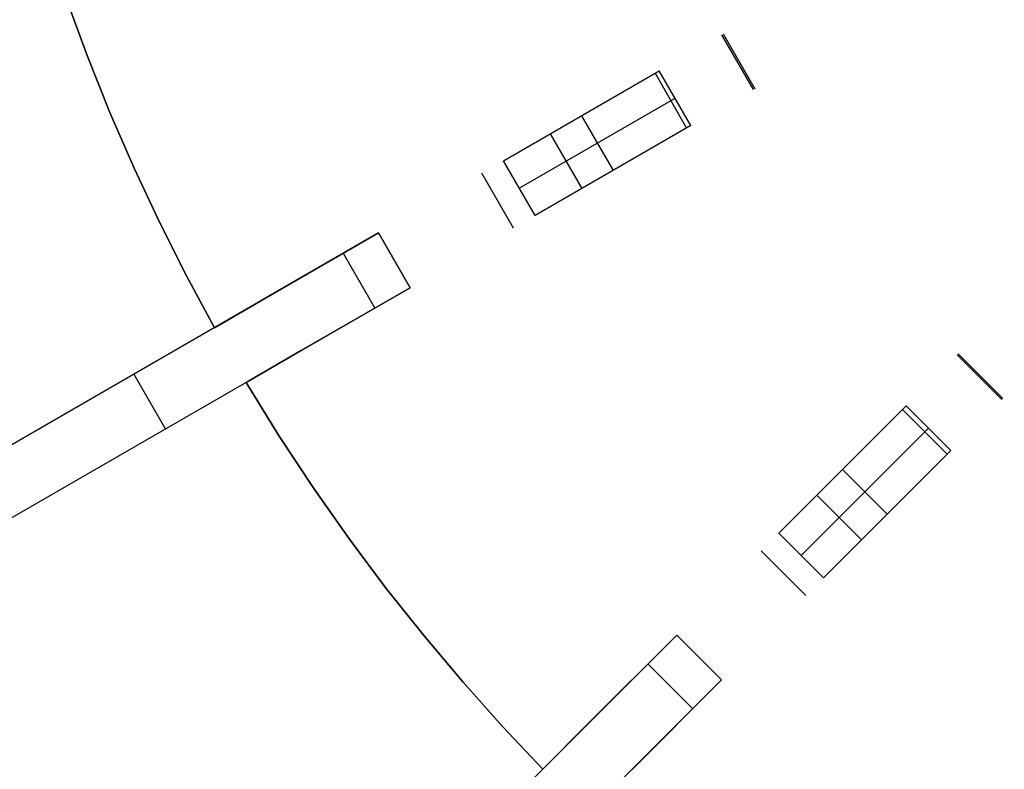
# Model space of a CAD drawing. Header units: millimetres. Extents: x 219 to 1209, y -2752 to -1762.
# Tile 3 of 27: x 328 to 515, y -2536 to -2393. Entities that reach past the tile are written whole.
import ezdxf

# ---------------------------------------------------------------- set-up
doc = ezdxf.new("R2010")
doc.units = ezdxf.units.MM

msp = doc.modelspace()

# ---------------------------------------------------------------- linework, layer by layer
at = {"extrusion": (-2.5e-05, 3.29131e-06, 1)}
msp.add_lwpolyline([(914.11, -2257.15), (913.98, -2264.09), (913.62, -2271.03), (913.02, -2277.95), (912.18, -2284.84), (911.1, -2291.7), (909.78, -2298.52), (908.22, -2305.29), (906.44, -2312), (904.42, -2318.65), (902.17, -2325.22), (899.69, -2331.7), (896.99, -2338.1), (894.07, -2344.4), (890.93, -2350.6), (887.58, -2356.68), (884.02, -2362.65), (880.25, -2368.48), (876.29, -2374.18), (872.12, -2379.74), (867.77, -2385.16), (863.23, -2390.42), (858.52, -2395.51), (853.63, -2400.44), (848.57, -2405.2), (843.34, -2409.78), (837.97, -2414.18), (832.44, -2418.38), (826.77, -2422.39), (820.96, -2426.21), (815.03, -2429.81), (808.97, -2433.22), (802.8, -2436.4), (796.53, -2439.37), (790.15, -2442.13), (783.68, -2444.66), (777.13, -2446.96), (770.5, -2449.03), (763.8, -2450.87), (757.05, -2452.48), (750.24, -2453.86), (743.39, -2454.99), (736.5, -2455.89), (729.58, -2456.55), (722.65, -2456.96), (715.71, -2457.14), (708.76, -2457.08), (701.82, -2456.77), (694.9, -2456.22), (688, -2455.44), (681.13, -2454.41), (674.3, -2453.15), (667.52, -2451.65), (660.8, -2449.91), (654.13, -2447.94), (647.55, -2445.75), (641.04, -2443.32), (634.62, -2440.67), (628.29, -2437.8), (622.07, -2434.71), (615.96, -2431.41), (609.97, -2427.9), (604.1, -2424.18), (598.37, -2420.26), (592.78, -2416.14), (587.33, -2411.83), (582.04, -2407.34), (576.9, -2402.66), (571.93, -2397.81), (567.13, -2392.79), (562.51, -2387.6), (558.07, -2382.26), (553.82, -2376.77), (549.77, -2371.13), (545.91, -2365.36), (542.25, -2359.45), (538.8, -2353.42), (535.57, -2347.28), (532.54, -2341.02), (529.74, -2334.67), (527.16, -2328.22), (524.81, -2321.69), (522.68, -2315.08), (520.78, -2308.39), (519.12, -2301.65), (517.69, -2294.85), (516.5, -2288.01), (515.55, -2281.13), (514.84, -2274.22), (514.36, -2267.29), (514.13, -2260.35), (514.14, -2253.41), (514.39, -2246.47), (514.88, -2239.54), (515.61, -2232.63), (516.58, -2225.75), (517.79, -2218.91), (519.24, -2212.12), (520.92, -2205.38)], dxfattribs=at)
at = {"extrusion": (2.5e-05, -3.29131e-06, 1)}
msp.add_lwpolyline([(520.93, -2205.38), (519.25, -2212.12), (517.81, -2218.92), (516.6, -2225.76), (515.63, -2232.63), (514.9, -2239.54), (514.4, -2246.47), (514.15, -2253.41), (514.14, -2260.35), (514.38, -2267.3), (514.85, -2274.22), (515.56, -2281.13), (516.51, -2288.01), (517.71, -2294.86), (519.13, -2301.65), (520.8, -2308.4), (522.69, -2315.08), (524.82, -2321.69), (527.17, -2328.22), (529.75, -2334.67), (532.56, -2341.03), (535.58, -2347.28), (538.82, -2353.42), (542.26, -2359.45), (545.92, -2365.36), (549.78, -2371.13), (553.84, -2376.77), (558.09, -2382.26), (562.52, -2387.61), (567.15, -2392.79), (571.94, -2397.81), (576.91, -2402.66), (582.05, -2407.34), (587.34, -2411.84), (592.79, -2416.14), (598.38, -2420.26), (604.12, -2424.18), (609.98, -2427.9), (615.98, -2431.41), (622.09, -2434.71), (628.31, -2437.8), (634.63, -2440.67), (641.05, -2443.32), (647.56, -2445.75), (654.15, -2447.95), (660.81, -2449.91), (667.53, -2451.65), (674.31, -2453.15), (681.14, -2454.41), (688.01, -2455.44), (694.91, -2456.22), (701.84, -2456.77), (708.78, -2457.08), (715.72, -2457.14), (722.66, -2456.97), (729.6, -2456.55), (736.51, -2455.89), (743.4, -2454.99), (750.25, -2453.86), (757.06, -2452.48), (763.82, -2450.88), (770.51, -2449.03), (777.14, -2446.96), (783.69, -2444.66), (790.16, -2442.13), (796.54, -2439.38), (802.82, -2436.4), (808.99, -2433.22), (815.04, -2429.82), (820.98, -2426.21), (826.78, -2422.4), (832.45, -2418.38), (837.98, -2414.18), (843.36, -2409.78), (848.58, -2405.2), (853.64, -2400.45), (858.53, -2395.52), (863.25, -2390.42), (867.78, -2385.16), (872.14, -2379.75), (876.3, -2374.19), (880.26, -2368.48), (884.03, -2362.65), (887.59, -2356.69), (890.94, -2350.6), (894.08, -2344.41), (897, -2338.11), (899.7, -2331.71), (902.18, -2325.22), (904.43, -2318.65), (906.45, -2312), (908.24, -2305.29), (909.79, -2298.52), (911.11, -2291.7), (912.19, -2284.84), (913.03, -2277.95), (913.64, -2271.03), (914, -2264.09), (914.12, -2257.15)], dxfattribs=at)
for points in [[(329.34, -2366.46), (332.79, -2377.94), (336.54, -2389.21), (340.59, -2400.26), (344.92, -2411.08), (349.51, -2421.67), (354.36, -2432.01), (359.44, -2442.1), (364.74, -2451.93)], [(329.34, -2366.46), (332.79, -2377.94), (336.54, -2389.21), (340.59, -2400.26), (344.92, -2411.08), (349.51, -2421.67), (354.36, -2432.01), (359.44, -2442.1), (364.74, -2451.93)], [(364.74, -2451.93), (359.44, -2442.1), (354.36, -2432.01), (349.51, -2421.67), (344.92, -2411.08), (340.59, -2400.26), (336.54, -2389.21), (332.79, -2377.94), (329.34, -2366.46)], [(329.34, -2366.46), (332.79, -2377.94), (336.54, -2389.21), (340.59, -2400.26), (344.92, -2411.08), (349.51, -2421.67), (354.36, -2432.01), (359.44, -2442.1), (364.74, -2451.93)], [(364.74, -2451.93), (359.44, -2442.1), (354.36, -2432.01), (349.51, -2421.67), (344.92, -2411.08), (340.59, -2400.26), (336.54, -2389.21), (332.79, -2377.94), (329.34, -2366.46)], [(364.74, -2451.93), (359.44, -2442.1), (354.36, -2432.01), (349.51, -2421.67), (344.92, -2411.08), (340.59, -2400.26), (336.54, -2389.21), (332.79, -2377.94), (329.34, -2366.46)], [(467.04, -2406.72), (461.04, -2396.33)], [(461.31, -2396.18), (467.31, -2406.57)], [(419.61, -2420.25), (449.18, -2403.18)], [(448.36, -2403.65), (454.36, -2414.04)], [(455.18, -2413.57), (449.18, -2403.18)], [(422.61, -2425.45), (452.18, -2408.37)], [(434.4, -2411.71), (440.4, -2422.11)], [(455.18, -2413.57), (425.61, -2430.64)], [(428.46, -2415.14), (434.46, -2425.53)], [(425.61, -2430.64), (419.61, -2420.25)], [(421.52, -2433.01), (415.52, -2422.61)], [(395.88, -2433.95), (295.02, -2492.18)], [(375.09, -2445.95), (395.88, -2433.95)], [(395.88, -2433.95), (375.09, -2445.95)], [(375.09, -2445.95), (395.88, -2433.95)], [(375.09, -2445.95), (395.88, -2433.95)], [(401.88, -2444.34), (395.88, -2433.95)], [(401.88, -2444.34), (395.88, -2433.95)], [(401.88, -2444.34), (395.88, -2433.95)], [(401.88, -2444.34), (395.88, -2433.95)], [(401.88, -2444.34), (395.88, -2433.95)], [(401.88, -2444.34), (395.88, -2433.95)], [(395.88, -2433.95), (401.88, -2444.34)], [(395.88, -2433.95), (401.88, -2444.34)], [(395.88, -2433.95), (401.88, -2444.34)], [(389.2, -2437.81), (395.2, -2448.2)], [(401.88, -2444.34), (301.02, -2502.57)], [(364.74, -2451.93), (375.09, -2445.95)], [(375.09, -2445.95), (364.74, -2451.93)], [(364.74, -2451.93), (375.09, -2445.95)], [(364.74, -2451.93), (375.09, -2445.95)], [(401.88, -2444.34), (381.09, -2456.34)], [(381.09, -2456.34), (401.88, -2444.34)], [(381.09, -2456.34), (401.88, -2444.34)], [(401.88, -2444.34), (381.09, -2456.34)], [(381.09, -2456.34), (370.74, -2462.32)], [(370.74, -2462.32), (381.09, -2456.34)], [(370.74, -2462.32), (381.09, -2456.34)], [(381.09, -2456.34), (370.74, -2462.32)], [(514.17, -2465.57), (505.69, -2457.09)], [(505.9, -2456.87), (514.39, -2465.36)], [(349.44, -2460.77), (355.44, -2471.16)], [(370.74, -2462.32), (377.04, -2472.52), (383.59, -2482.43), (390.36, -2492.06), (397.34, -2501.39), (404.52, -2510.43), (411.87, -2519.16), (419.39, -2527.59), (427.06, -2535.72)], [(370.74, -2462.32), (377.04, -2472.52), (383.59, -2482.43), (390.36, -2492.06), (397.34, -2501.39), (404.52, -2510.43), (411.87, -2519.16), (419.39, -2527.59), (427.06, -2535.72)], [(427.06, -2535.72), (419.39, -2527.59), (411.87, -2519.16), (404.52, -2510.43), (397.34, -2501.39), (390.36, -2492.06), (383.59, -2482.43), (377.04, -2472.52), (370.74, -2462.32)], [(370.74, -2462.32), (377.04, -2472.52), (383.59, -2482.43), (390.36, -2492.06), (397.34, -2501.39), (404.52, -2510.43), (411.87, -2519.16), (419.39, -2527.59), (427.06, -2535.72)], [(427.06, -2535.72), (419.39, -2527.59), (411.87, -2519.16), (404.52, -2510.43), (397.34, -2501.39), (390.36, -2492.06), (383.59, -2482.43), (377.04, -2472.52), (370.74, -2462.32)], [(427.06, -2535.72), (419.39, -2527.59), (411.87, -2519.16), (404.52, -2510.43), (397.34, -2501.39), (390.36, -2492.06), (383.59, -2482.43), (377.04, -2472.52), (370.74, -2462.32)], [(471.86, -2490.91), (496, -2466.77)], [(495.34, -2467.44), (503.82, -2475.92)], [(504.49, -2475.25), (496, -2466.77)], [(476.1, -2495.16), (500.25, -2471.01)], [(504.49, -2475.25), (480.35, -2499.4)], [(483.93, -2478.84), (492.42, -2487.33)], [(479.09, -2483.69), (487.57, -2492.17)], [(480.35, -2499.4), (471.86, -2490.91)], [(477, -2502.74), (468.52, -2494.26)], [(452.48, -2510.29), (370.13, -2592.64)], [(435.51, -2527.26), (452.48, -2510.29)], [(452.48, -2510.29), (435.51, -2527.26)], [(435.51, -2527.26), (452.48, -2510.29)], [(435.51, -2527.26), (452.48, -2510.29)], [(460.97, -2518.78), (452.48, -2510.29)], [(460.97, -2518.78), (452.48, -2510.29)], [(460.97, -2518.78), (452.48, -2510.29)], [(460.97, -2518.78), (452.48, -2510.29)], [(460.97, -2518.78), (452.48, -2510.29)], [(460.97, -2518.78), (452.48, -2510.29)], [(452.48, -2510.29), (460.97, -2518.78)], [(452.48, -2510.29), (460.97, -2518.78)], [(452.48, -2510.29), (460.97, -2518.78)], [(447.03, -2515.75), (455.51, -2524.23)], [(460.97, -2518.78), (378.62, -2601.13)], [(460.97, -2518.78), (444, -2535.75)], [(444, -2535.75), (460.97, -2518.78)], [(444, -2535.75), (460.97, -2518.78)], [(460.97, -2518.78), (444, -2535.75)], [(427.06, -2535.72), (435.51, -2527.26)], [(435.51, -2527.26), (427.06, -2535.72)], [(427.06, -2535.72), (435.51, -2527.26)], [(427.06, -2535.72), (435.51, -2527.26)]]:
    msp.add_lwpolyline(points)
at = {"extrusion": (-0.231455, 0.935414, -0.267261)}
for points in [[(200.33, -876.1), (83.87, -750.31)], [(198.66, -877.64), (82.21, -751.85)], [(80.55, -753.39), (197, -879.18)]]:
    msp.add_lwpolyline(points, dxfattribs=at)
at = {"extrusion": (-0.283824, 0.921418, -0.265392)}
for points in [[(230.86, -644.75), (460.52, -842.62)], [(229.53, -646.3), (459.18, -844.17)], [(457.84, -845.72), (228.19, -647.86)]]:
    msp.add_lwpolyline(points, dxfattribs=at)
at = {"extrusion": (-0.01882, 0.994582, 0.102238)}
for points in [[(-415.62, -547.97), (-349.76, -192.11)], [(-418.52, -547.43), (-352.66, -191.57)], [(-355.56, -191.04), (-421.43, -546.89)]]:
    msp.add_lwpolyline(points, dxfattribs=at)
at = {"extrusion": (-0.5, 0.866025, 2.60277e-14)}
msp.add_lwpolyline([(812.59, -814.9), (812.11, -814.9), (811.63, -814.87), (811.15, -814.83), (810.67, -814.77), (810.2, -814.7), (809.73, -814.61), (809.26, -814.5), (808.8, -814.38), (808.34, -814.24), (807.89, -814.09), (807.44, -813.92), (806.99, -813.74), (806.56, -813.54), (806.13, -813.33), (805.71, -813.1), (805.29, -812.86), (804.89, -812.6), (804.49, -812.33), (804.11, -812.05), (803.73, -811.75), (803.36, -811.44), (803.01, -811.12), (802.67, -810.78), (802.33, -810.44), (802.01, -810.08), (801.71, -809.71), (801.41, -809.34), (801.13, -808.95), (800.86, -808.55), (800.6, -808.15), (800.36, -807.73), (800.14, -807.31), (799.92, -806.88), (799.73, -806.44), (799.55, -806), (799.38, -805.55), (799.23, -805.1), (799.09, -804.64), (798.97, -804.17), (798.87, -803.7), (798.78, -803.23), (798.71, -802.76), (798.65, -802.28), (798.61, -801.81), (798.59, -801.33), (798.59, -800.85), (798.6, -800.37), (798.62, -799.89), (798.66, -799.41), (798.72, -798.94), (798.8, -798.46), (798.89, -797.99)], dxfattribs=at)
at = {"extrusion": (-0.5, 0.866025, 5.97874e-15)}
msp.add_lwpolyline([(812.59, -814.9), (812.11, -814.9), (811.63, -814.87), (811.15, -814.83), (810.67, -814.77), (810.2, -814.7), (809.73, -814.61), (809.26, -814.5), (808.8, -814.38), (808.34, -814.24), (807.89, -814.09), (807.44, -813.92), (806.99, -813.74), (806.56, -813.54), (806.13, -813.33), (805.71, -813.1), (805.29, -812.86), (804.89, -812.6), (804.49, -812.33), (804.11, -812.05), (803.73, -811.75), (803.36, -811.44), (803.01, -811.12), (802.67, -810.78), (802.33, -810.44), (802.01, -810.08), (801.71, -809.71), (801.41, -809.34), (801.13, -808.95), (800.86, -808.55), (800.6, -808.15), (800.36, -807.73), (800.14, -807.31), (799.92, -806.88), (799.73, -806.44), (799.55, -806), (799.38, -805.55), (799.23, -805.1), (799.09, -804.64), (798.97, -804.17), (798.87, -803.7), (798.78, -803.23), (798.71, -802.76), (798.65, -802.28), (798.61, -801.81), (798.59, -801.33), (798.59, -800.85), (798.6, -800.37), (798.62, -799.89), (798.66, -799.41), (798.72, -798.94), (798.8, -798.46), (798.89, -797.99)], dxfattribs=at)
at = {"extrusion": (-0.5, 0.866025, 2.27652e-14)}
msp.add_lwpolyline([(798.89, -797.99), (798.8, -798.46), (798.72, -798.94), (798.66, -799.41), (798.62, -799.89), (798.6, -800.37), (798.59, -800.85), (798.59, -801.33), (798.61, -801.81), (798.65, -802.28), (798.71, -802.76), (798.78, -803.23), (798.87, -803.7), (798.97, -804.17), (799.09, -804.64), (799.23, -805.1), (799.38, -805.55), (799.55, -806), (799.73, -806.44), (799.92, -806.88), (800.14, -807.31), (800.36, -807.73), (800.6, -808.15), (800.86, -808.55), (801.13, -808.95), (801.41, -809.34), (801.71, -809.71), (802.01, -810.08), (802.33, -810.44), (802.67, -810.78), (803.01, -811.12), (803.36, -811.44), (803.73, -811.75), (804.11, -812.05), (804.49, -812.33), (804.89, -812.6), (805.29, -812.86), (805.71, -813.1), (806.13, -813.33), (806.56, -813.54), (806.99, -813.74), (807.44, -813.92), (807.89, -814.09), (808.34, -814.24), (808.8, -814.38), (809.26, -814.5), (809.73, -814.61), (810.2, -814.7), (810.67, -814.77), (811.15, -814.83), (811.63, -814.87), (812.11, -814.9), (812.59, -814.9)], dxfattribs=at)
at = {"extrusion": (-0.5, 0.866025, -2.03398e-15)}
msp.add_lwpolyline([(851.46, -811.53), (851.4, -811.69), (851.33, -811.85), (851.26, -812.01), (851.19, -812.17), (851.11, -812.32), (851.02, -812.47), (850.93, -812.61), (850.84, -812.76), (850.74, -812.9), (850.63, -813.03), (850.52, -813.16), (850.41, -813.29), (850.29, -813.42), (850.16, -813.54), (850.04, -813.65), (849.91, -813.77), (849.77, -813.87), (849.63, -813.97), (849.49, -814.07), (849.35, -814.16), (849.2, -814.25), (849.05, -814.33), (848.89, -814.41), (848.74, -814.48), (848.58, -814.55), (848.42, -814.61), (848.25, -814.67), (848.09, -814.72), (847.92, -814.76), (847.76, -814.8), (847.59, -814.83), (847.42, -814.86), (847.25, -814.88), (847.07, -814.89), (846.9, -814.9), (846.73, -814.9)], dxfattribs=at)
at = {"extrusion": (-0.046517, 0.986662, 0.155996)}
for points in [[(-165.36, 27.66), (-300.97, -421.05)], [(-168.11, 28.49), (-303.72, -420.21)], [(-306.47, -419.38), (-170.86, 29.32)]]:
    msp.add_lwpolyline(points, dxfattribs=at)
at = {"extrusion": (-0.5, 0.866025, 2.07623e-13)}
msp.add_lwpolyline([(851.46, -811.53), (851.4, -811.69), (851.33, -811.85), (851.26, -812.01), (851.19, -812.17), (851.11, -812.32), (851.02, -812.47), (850.93, -812.61), (850.84, -812.76), (850.74, -812.9), (850.63, -813.03), (850.52, -813.16), (850.41, -813.29), (850.29, -813.42), (850.16, -813.54), (850.04, -813.65), (849.91, -813.77), (849.77, -813.87), (849.63, -813.97), (849.49, -814.07), (849.35, -814.16), (849.2, -814.25), (849.05, -814.33), (848.89, -814.41), (848.74, -814.48), (848.58, -814.55), (848.42, -814.61), (848.25, -814.67), (848.09, -814.72), (847.92, -814.76), (847.76, -814.8), (847.59, -814.83), (847.42, -814.86), (847.25, -814.88), (847.07, -814.89), (846.9, -814.9), (846.73, -814.9)], dxfattribs=at)
at = {"extrusion": (-0.288675, 0.866025, -0.408248)}
for points in [[(364.56, -1238.33), (256.15, -1105.55)], [(361.88, -1240.52), (253.47, -1107.74)], [(250.78, -1109.93), (359.19, -1242.71)]]:
    msp.add_lwpolyline(points, dxfattribs=at)
at = {"extrusion": (1, 0, 0)}
for points in [[(-2427.81, -82.31), (-2427.81, -215.22)], [(-2427.81, -501.79), (-2427.81, -781.35)], [(-2433.95, -255), (-2433.95, -227.5)], [(-2433.95, -377), (-2433.95, -267)], [(-2433.95, -444), (-2433.95, -389)], [(-2438.2, -82.31), (-2438.2, -215.22)], [(-2438.2, -501.79), (-2438.2, -781.35)], [(-2439.15, -255), (-2439.15, -227.5)], [(-2439.15, -377), (-2439.15, -267)], [(-2439.15, -444), (-2439.15, -389)], [(-2444.34, -227.5), (-2444.34, -255)], [(-2444.34, -267), (-2444.34, -377)], [(-2444.34, -389), (-2444.34, -444)], [(-2451.93, -255), (-2451.93, -267)], [(-2451.93, -377), (-2451.93, -389)], [(-2462.32, -255), (-2462.32, -267)], [(-2462.32, -377), (-2462.32, -389)], [(-2501.61, -82.31), (-2501.61, -215.22)], [(-2501.61, -501.79), (-2501.61, -781.35)], [(-2510.29, -255), (-2510.29, -227.5)], [(-2510.29, -377), (-2510.29, -267)], [(-2510.29, -444), (-2510.29, -389)], [(-2510.09, -82.31), (-2510.09, -215.22)], [(-2510.09, -501.79), (-2510.09, -781.35)], [(-2514.53, -255), (-2514.53, -227.5)], [(-2514.53, -377), (-2514.53, -267)], [(-2514.53, -444), (-2514.53, -389)], [(-2518.78, -227.5), (-2518.78, -255)], [(-2518.78, -267), (-2518.78, -377)], [(-2518.78, -389), (-2518.78, -444)], [(-2535.72, -255), (-2535.72, -267)], [(-2535.72, -377), (-2535.72, -389)]]:
    msp.add_lwpolyline(points, dxfattribs=at)
at = {"extrusion": (-0.5, 0.866025, 3.40187e-14)}
msp.add_lwpolyline([(846.73, -814.9), (846.9, -814.9), (847.07, -814.89), (847.25, -814.88), (847.42, -814.86), (847.59, -814.83), (847.76, -814.8), (847.92, -814.76), (848.09, -814.72), (848.25, -814.67), (848.42, -814.61), (848.58, -814.55), (848.74, -814.48), (848.89, -814.41), (849.05, -814.33), (849.2, -814.25), (849.35, -814.16), (849.49, -814.07), (849.63, -813.97), (849.77, -813.87), (849.91, -813.77), (850.04, -813.65), (850.16, -813.54), (850.29, -813.42), (850.41, -813.29), (850.52, -813.16), (850.63, -813.03), (850.74, -812.9), (850.84, -812.76), (850.93, -812.61), (851.02, -812.47), (851.11, -812.32), (851.19, -812.17), (851.26, -812.01), (851.33, -811.85), (851.4, -811.69), (851.46, -811.53)], dxfattribs=at)
at = {"extrusion": (-0.361444, 0.835477, -0.413928)}
for points in [[(479.1, -1014.09), (698.13, -1223.66)], [(476.89, -1016.4), (695.92, -1225.97)], [(693.71, -1228.28), (474.68, -1018.71)]]:
    msp.add_lwpolyline(points, dxfattribs=at)
at = {"extrusion": (-0.021851, 0.989134, 0.145383)}
for points in [[(-451.3, -430.76), (-396.93, -72.97)], [(-455.45, -430.13), (-401.08, -72.34)], [(-405.23, -71.7), (-459.59, -429.5)]]:
    msp.add_lwpolyline(points, dxfattribs=at)
at = {"extrusion": (-0.707107, 0.707107, 8.36217e-15)}
msp.add_lwpolyline([(1393.54, -814.9), (1393.06, -814.9), (1392.58, -814.87), (1392.11, -814.83), (1391.63, -814.77), (1391.16, -814.7), (1390.69, -814.61), (1390.22, -814.5), (1389.75, -814.38), (1389.3, -814.24), (1388.84, -814.09), (1388.39, -813.92), (1387.95, -813.74), (1387.51, -813.54), (1387.09, -813.33), (1386.66, -813.1), (1386.25, -812.86), (1385.85, -812.6), (1385.45, -812.33), (1385.06, -812.05), (1384.69, -811.75), (1384.32, -811.44), (1383.97, -811.12), (1383.62, -810.78), (1383.29, -810.44), (1382.97, -810.08), (1382.66, -809.71), (1382.37, -809.34), (1382.08, -808.95), (1381.82, -808.55), (1381.56, -808.15), (1381.32, -807.73), (1381.09, -807.31), (1380.88, -806.88), (1380.68, -806.44), (1380.5, -806), (1380.33, -805.55), (1380.18, -805.1), (1380.05, -804.64), (1379.93, -804.17), (1379.82, -803.7), (1379.74, -803.23), (1379.66, -802.76), (1379.61, -802.28), (1379.57, -801.81), (1379.55, -801.33), (1379.54, -800.85), (1379.55, -800.37), (1379.58, -799.89), (1379.62, -799.41), (1379.68, -798.94), (1379.76, -798.46), (1379.85, -797.99)], dxfattribs=at)
at = {"extrusion": (-0.707107, 0.707107, 3.91721e-15)}
msp.add_lwpolyline([(1393.54, -814.9), (1393.06, -814.9), (1392.58, -814.87), (1392.11, -814.83), (1391.63, -814.77), (1391.16, -814.7), (1390.69, -814.61), (1390.22, -814.5), (1389.75, -814.38), (1389.3, -814.24), (1388.84, -814.09), (1388.39, -813.92), (1387.95, -813.74), (1387.51, -813.54), (1387.09, -813.33), (1386.66, -813.1), (1386.25, -812.86), (1385.85, -812.6), (1385.45, -812.33), (1385.06, -812.05), (1384.69, -811.75), (1384.32, -811.44), (1383.97, -811.12), (1383.62, -810.78), (1383.29, -810.44), (1382.97, -810.08), (1382.66, -809.71), (1382.37, -809.34), (1382.08, -808.95), (1381.82, -808.55), (1381.56, -808.15), (1381.32, -807.73), (1381.09, -807.31), (1380.88, -806.88), (1380.68, -806.44), (1380.5, -806), (1380.33, -805.55), (1380.18, -805.1), (1380.05, -804.64), (1379.93, -804.17), (1379.82, -803.7), (1379.74, -803.23), (1379.66, -802.76), (1379.61, -802.28), (1379.57, -801.81), (1379.55, -801.33), (1379.54, -800.85), (1379.55, -800.37), (1379.58, -799.89), (1379.62, -799.41), (1379.68, -798.94), (1379.76, -798.46), (1379.85, -797.99)], dxfattribs=at)
at = {"extrusion": (-0.707107, 0.707107, -2.72065e-14)}
msp.add_lwpolyline([(1379.85, -797.99), (1379.76, -798.46), (1379.68, -798.94), (1379.62, -799.41), (1379.58, -799.89), (1379.55, -800.37), (1379.54, -800.85), (1379.55, -801.33), (1379.57, -801.81), (1379.61, -802.28), (1379.66, -802.76), (1379.74, -803.23), (1379.82, -803.7), (1379.93, -804.17), (1380.05, -804.64), (1380.18, -805.1), (1380.33, -805.55), (1380.5, -806), (1380.68, -806.44), (1380.88, -806.88), (1381.09, -807.31), (1381.32, -807.73), (1381.56, -808.15), (1381.82, -808.55), (1382.08, -808.95), (1382.37, -809.34), (1382.66, -809.71), (1382.97, -810.08), (1383.29, -810.44), (1383.62, -810.78), (1383.97, -811.12), (1384.32, -811.44), (1384.69, -811.75), (1385.06, -812.05), (1385.45, -812.33), (1385.85, -812.6), (1386.25, -812.86), (1386.66, -813.1), (1387.09, -813.33), (1387.51, -813.54), (1387.95, -813.74), (1388.39, -813.92), (1388.84, -814.09), (1389.3, -814.24), (1389.75, -814.38), (1390.22, -814.5), (1390.69, -814.61), (1391.16, -814.7), (1391.63, -814.77), (1392.11, -814.83), (1392.58, -814.87), (1393.06, -814.9), (1393.54, -814.9)], dxfattribs=at)
at = {"extrusion": (0.921418, -0.283824, -0.265392)}
for points in [[(-2193.11, 337.88), (-2422.76, 140.02)], [(-2194.44, 339.43), (-2424.1, 141.57)], [(-2425.44, 143.12), (-2195.78, 340.99)]]:
    msp.add_lwpolyline(points, dxfattribs=at)
at = {"extrusion": (0.707107, -0.707107, 7.35484e-14)}
msp.add_lwpolyline([(-1432.41, -811.53), (-1432.36, -811.69), (-1432.29, -811.85), (-1432.22, -812.01), (-1432.15, -812.17), (-1432.07, -812.32), (-1431.98, -812.47), (-1431.89, -812.61), (-1431.79, -812.76), (-1431.69, -812.9), (-1431.59, -813.03), (-1431.48, -813.16), (-1431.36, -813.29), (-1431.24, -813.42), (-1431.12, -813.54), (-1430.99, -813.65), (-1430.86, -813.77), (-1430.73, -813.87), (-1430.59, -813.97), (-1430.45, -814.07), (-1430.3, -814.16), (-1430.15, -814.25), (-1430, -814.33), (-1429.85, -814.41), (-1429.69, -814.48), (-1429.53, -814.55), (-1429.37, -814.61), (-1429.21, -814.67), (-1429.05, -814.72), (-1428.88, -814.76), (-1428.71, -814.8), (-1428.54, -814.83), (-1428.37, -814.86), (-1428.2, -814.88), (-1428.03, -814.89), (-1427.86, -814.9), (-1427.69, -814.9)], dxfattribs=at)
at = {"extrusion": (-0.05446, 0.973141, 0.223677)}
for points in [[(-214.65, 226.65), (-328.42, -228.08)], [(-218.64, 227.65), (-332.42, -227.08)]]:
    msp.add_lwpolyline(points, dxfattribs=at)
at = {"extrusion": (-0.707107, 0.707107, 5.45993e-14)}
msp.add_lwpolyline([(1432.41, -811.53), (1432.36, -811.69), (1432.29, -811.85), (1432.22, -812.01), (1432.15, -812.17), (1432.07, -812.32), (1431.98, -812.47), (1431.89, -812.61), (1431.79, -812.76), (1431.69, -812.9), (1431.59, -813.03), (1431.48, -813.16), (1431.36, -813.29), (1431.24, -813.42), (1431.12, -813.54), (1430.99, -813.65), (1430.86, -813.77), (1430.73, -813.87), (1430.59, -813.97), (1430.45, -814.07), (1430.3, -814.16), (1430.15, -814.25), (1430, -814.33), (1429.85, -814.41), (1429.69, -814.48), (1429.53, -814.55), (1429.37, -814.61), (1429.21, -814.67), (1429.05, -814.72), (1428.88, -814.76), (1428.71, -814.8), (1428.54, -814.83), (1428.37, -814.86), (1428.2, -814.88), (1428.03, -814.89), (1427.86, -814.9), (1427.69, -814.9)], dxfattribs=at)
at = {"extrusion": (-0.707107, 0.707107, 2.79207e-13)}
msp.add_lwpolyline([(1427.69, -814.9), (1427.86, -814.9), (1428.03, -814.89), (1428.2, -814.88), (1428.37, -814.86), (1428.54, -814.83), (1428.71, -814.8), (1428.88, -814.76), (1429.05, -814.72), (1429.21, -814.67), (1429.37, -814.61), (1429.53, -814.55), (1429.69, -814.48), (1429.85, -814.41), (1430, -814.33), (1430.15, -814.25), (1430.3, -814.16), (1430.45, -814.07), (1430.59, -813.97), (1430.73, -813.87), (1430.86, -813.77), (1430.99, -813.65), (1431.12, -813.54), (1431.24, -813.42), (1431.36, -813.29), (1431.48, -813.16), (1431.59, -813.03), (1431.69, -812.9), (1431.79, -812.76), (1431.89, -812.61), (1431.98, -812.47), (1432.07, -812.32), (1432.15, -812.17), (1432.22, -812.01), (1432.29, -811.85), (1432.36, -811.69), (1432.41, -811.53)], dxfattribs=at)
at = {"extrusion": (0.973141, -0.05446, 0.223677)}
msp.add_lwpolyline([(-2472.18, -928.78), (-2585.95, -474.05)], dxfattribs=at)

doc.saveas('drawing.dxf')
